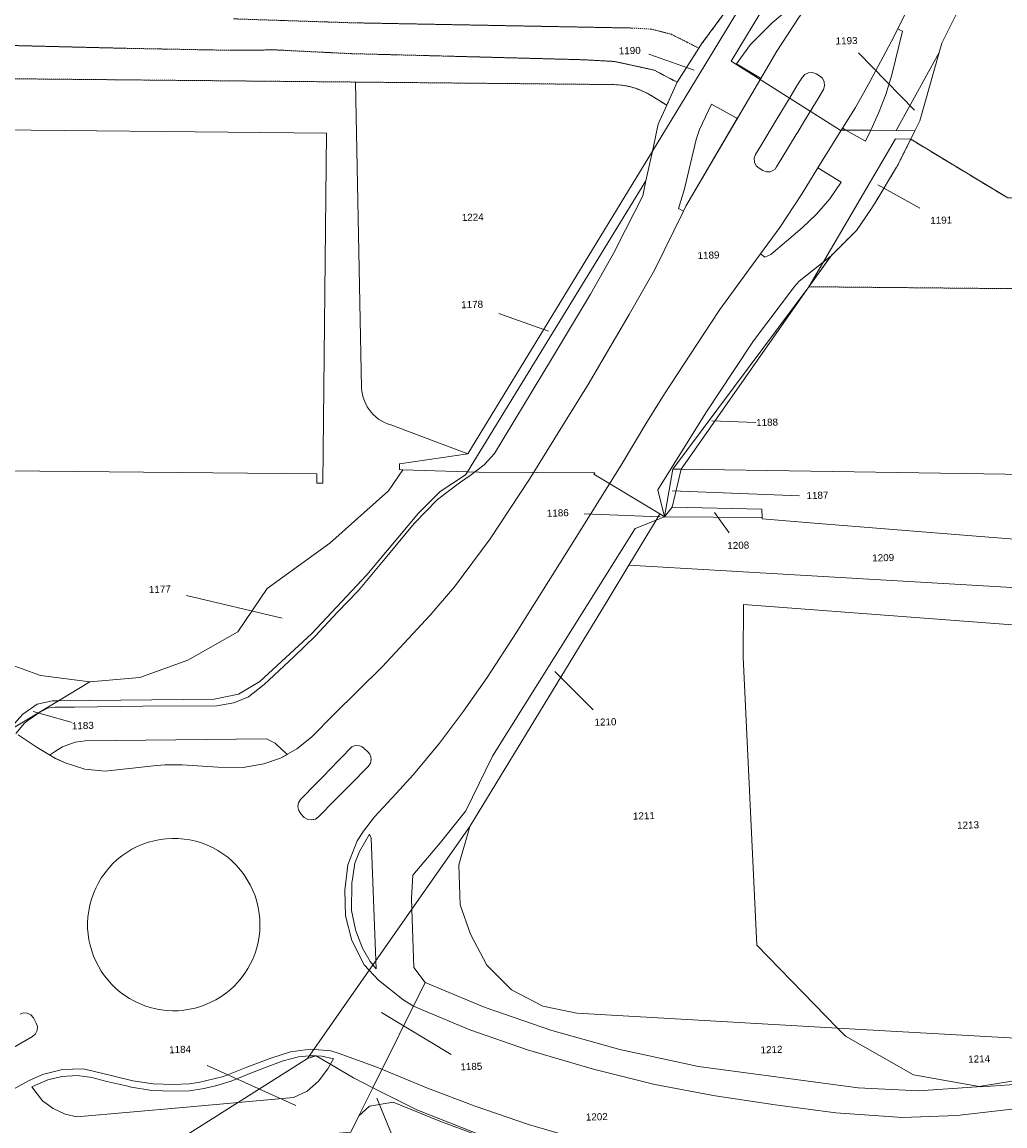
# Model space of a CAD drawing. Header units: millimetres. Extents: x -191 to 81095, y -508122 to 28741.
# Tile 66 of 251: x 4800 to 4897, y 9984 to 10093. Entities that reach past the tile are written whole.
import ezdxf

# ---------------------------------------------------------------- set-up
doc = ezdxf.new("R2010")
doc.units = ezdxf.units.MM
for name, pattern in [('VE22-087 DB - VST Hervest-Dorsten ALK VA2736$0$1', [0]), ('VE22-087 DB - VST Hervest-Dorsten ALK VA2736$0$2', [0.16, 0.06, -0.1]), ('VE22-087 DB - VST Hervest-Dorsten ALK VA2736$0$3', [0.26, 0.11, -0.15])]:
    doc.linetypes.add(name, pattern=pattern)
for name, color, linetype, lineweight in [('VE22-087 DB - VST Hervest-Dorsten ALK VA2736$0$AX_Flurstueck', 9, 'VE22-087 DB - VST Hervest-Dorsten ALK VA2736$0$1', 18), ('VE22-087 DB - VST Hervest-Dorsten ALK VA2736$0$AX_Gebaeude', 7, 'VE22-087 DB - VST Hervest-Dorsten ALK VA2736$0$1', 18), ('VE22-087 DB - VST Hervest-Dorsten ALK VA2736$0$AX_Platz', 7, 'VE22-087 DB - VST Hervest-Dorsten ALK VA2736$0$1', 18), ('VE22-087 DB - VST Hervest-Dorsten ALK VA2736$0$AX_SonstigesBauwerkOderSonstigeEinrichtung', 7, 'VE22-087 DB - VST Hervest-Dorsten ALK VA2736$0$1', 18), ('VE22-087 DB - VST Hervest-Dorsten ALK VA2736$0$AX_SportFreizeitUndErholungsflaeche', 7, 'VE22-087 DB - VST Hervest-Dorsten ALK VA2736$0$1', 18), ('VE22-087 DB - VST Hervest-Dorsten ALK VA2736$0$AX_Strassenverkehr', 7, 'VE22-087 DB - VST Hervest-Dorsten ALK VA2736$0$1', 18), ('VE22-087 DB - VST Hervest-Dorsten ALK VA2736$0$AX_Strassenverkehrsanlage', 7, 'VE22-087 DB - VST Hervest-Dorsten ALK VA2736$0$1', 18), ('VE22-087 DB - VST Hervest-Dorsten ALK VA2736$0$AX_Weg', 7, 'VE22-087 DB - VST Hervest-Dorsten ALK VA2736$0$1', 18), ('VE22-087 DB - VST Hervest-Dorsten ALK VA2736$0$AX_Wohnbauflaeche', 7, 'VE22-087 DB - VST Hervest-Dorsten ALK VA2736$0$1', 18), ('VE22-087 DB - VST Hervest-Dorsten ALK VA2736$0$Flurgrenzen', 9, 'VE22-087 DB - VST Hervest-Dorsten ALK VA2736$0$1', 18)]:
    doc.layers.add(name, color=color, linetype=linetype, lineweight=lineweight)
doc.layers.add('XREF ALK Kataster', color=251, linetype='Continuous')
doc.styles.add('VE22-087 DB - VST Hervest-Dorsten ALK VA2736$0$0', font='arial.ttf')

# ---------------------------------------------------------------- blocks, each defined once
blk = doc.blocks.new('VE22-087 DB - VST Hervest-Dorsten ALK VA2736')
at = {"layer": 'VE22-087 DB - VST Hervest-Dorsten ALK VA2736$0$AX_Flurstueck', "linetype": 'VE22-087 DB - VST Hervest-Dorsten ALK VA2736$0$1', "lineweight": 13, "ltscale": 0.5}
for points in [[(4873.49, 10095.31, 0), (4869.86, 10089.38, 0), (4880.68, 10082.53, 0), (4881.26, 10082.52, 0), (4883.71, 10082.51, 0), (4886.24, 10082.5, 0), (4890.51, 10090.22, 0), (4890.78, 10091.16, 0), (4894.33, 10098.34, 0)], [(4615.39, 10093.73, 0), (4655.32, 10090.83, 0), (4684.36, 10088.73, 0), (4687.28, 10088.7, 0), (4738.71, 10088.21, 0), (4757.59, 10088.02, 0), (4832.6, 10087.3, 0), (4858.11, 10087.05, 0), (4858.57, 10087.03, 0), (4859.03, 10086.99, 0), (4859.48, 10086.91, 0), (4859.93, 10086.81, 0), (4860.37, 10086.68, 0), (4860.8, 10086.52, 0), (4861.23, 10086.34, 0), (4861.64, 10086.13, 0), (4862.03, 10085.9, 0), (4863.48, 10084.99, 0), (4864.51, 10087.28, 0), (4866.67, 10090.66, 0), (4866.94, 10091.08, 0), (4869.22, 10094.16, 0)], [(4866.19, 10088.49, 0), (4861.7, 10090.06, 0)], [(4888.05, 10084.5, 0), (4882.5, 10090.19, 0)], [(4785.32, 10034.22, 0), (4801.34, 10028.41, 0), (4806.26, 10027.78, 0), (4811.2, 10028.2, 0), (4815.97, 10029.93, 0), (4820.94, 10032.76, 0), (4823.85, 10037.04, 0), (4830.04, 10041.55, 0), (4835.87, 10046.72, 0), (4837.3, 10048.83, 0), (4836.97, 10048.84, 0), (4836.96, 10049.42, 0), (4843.73, 10050.4, 0), (4836.09, 10053.29, 0), (4835.77, 10053.39, 0), (4835.47, 10053.53, 0), (4835.17, 10053.68, 0), (4834.89, 10053.86, 0), (4834.63, 10054.07, 0), (4834.38, 10054.29, 0), (4834.16, 10054.53, 0), (4833.95, 10054.8, 0), (4833.77, 10055.07, 0), (4833.61, 10055.37, 0), (4833.48, 10055.67, 0), (4833.37, 10055.99, 0), (4833.29, 10056.31, 0), (4833.24, 10056.64, 0), (4833.21, 10056.97, 0), (4832.6, 10087.3, 0), (4757.59, 10088.02, 0)], [(4884.43, 10077.11, 0), (4888.59, 10074.78, 0)], [(4851.74, 10062.59, 0), (4846.81, 10064.32, 0)], [(4867.96, 10053.67, 0), (4872.31, 10053.5, 0)], [(4813.77, 9981.5, 0), (4827.85, 9990.42, 0), (4838.2, 10005.21, 0), (4838.16, 10006.32, 0), (4838.28, 10008.6, 0), (4841.02, 10011.84, 0), (4843.56, 10014.99, 0), (4846.19, 10020.39, 0), (4860.36, 10042.99, 0), (4862.43, 10043.82, 0), (4862.8, 10044.44, 0), (4856.26, 10048.4, 0), (4856.36, 10048.52, 0), (4844.84, 10048.6, 0), (4843.71, 10048.63, 0), (4843.53, 10048.33, 0), (4841, 10046.68, 0), (4838.85, 10044.53, 0), (4833.71, 10038.4, 0), (4828.24, 10032.56, 0), (4823.12, 10027.82, 0), (4821, 10026.57, 0), (4818.58, 10026.07, 0), (4803.14, 10025.9, 0), (4802.8, 10025.7, 0), (4798.02, 10022.83, 0)], [(4864.03, 10046.75, 0), (4876.64, 10046.24, 0)], [(4868.21, 10044.57, 0), (4869.67, 10042.56, 0)], [(4862.83, 10044.15, 0), (4855.28, 10044.44, 0)], [(4899.44, 9987.94, 0), (4894.65, 9987.59, 0), (4894.47, 9987.62, 0), (4894.25, 9987.58, 0), (4888.46, 9987.21, 0), (4882.47, 9987.49, 0), (4866.64, 9989.6, 0), (4858.82, 9991.29, 0), (4852.08, 9993.19, 0), (4845.45, 9995.46, 0), (4839.52, 9997.95, 0), (4834.33, 9987.51, 0), (4838.69, 9985.31, 0), (4845.22, 9982.73, 0)], [(4825.32, 10034.09, 0), (4815.85, 10036.34, 0)], [(4852.38, 10028.81, 0), (4856.18, 10025.01, 0)], [(4800.63, 10024.85, 0), (4805.55, 10023.44, 0)], [(4835.18, 9994.97, 0), (4842.1, 9990.8, 0)], [(4826.68, 9985.75, 0), (4817.89, 9989.7, 0)], [(4834.73, 9986.46, 0), (4836.64, 9981.82, 0)], [(4762.55, 9855.24, 0), (4818.02, 9864.26, 0), (4823.07, 9831.16, 0), (4866.69, 9837.84, 0), (4855.74, 9909.3, 0), (4859.64, 9909.92, 0), (4854.16, 9944.57, 0), (4853.05, 9951.7, 0), (4853.63, 9951.79, 0), (4851.98, 9962.31, 0), (4848.98, 9981.4, 0), (4844.72, 9982.81, 0), (4840.96, 9984.18, 0), (4836.33, 9986.07, 0), (4833.98, 9985.67, 0), (4832.93, 9984.7, 0), (4832.14, 9983.09, 0), (4820.06, 9982.06, 0), (4813.77, 9981.5, 0), (4813.35, 9981.23, 0), (4812.73, 9978.59, 0), (4805.74, 9974.37, 0), (4801.92, 9976.23, 0), (4774.5, 9958.79, 0)]]:
    blk.add_polyline3d(points, dxfattribs=at)
for points in [[(4894.33, 10098.34, 0), (4890.78, 10091.16, 0), (4890.51, 10090.22, 0), (4888.6, 10083.45, 0), (4888.1, 10082.47, 0), (4887.68, 10081.62, 0), (4897.3, 10075.8, 0), (4935.69, 10075.43, 0), (4935.97, 10104.34, 0), (4941.64, 10107.84, 0), (4948.55, 10107.77, 0), (4941.79, 10109.81, 0), (4936.98, 10111.43, 0), (4932.75, 10108.82, 0), (4903.95, 10109.09, 0), (4901.43, 10110.56, 0)], [(4874.62, 10099.19, 0), (4870.33, 10095.31, 0), (4871.07, 10095.23, 0), (4862.05, 10080.45, 0), (4861.4, 10077.49, 0), (4843.71, 10048.63, 0), (4844.84, 10048.6, 0), (4856.36, 10048.52, 0), (4856.26, 10048.4, 0), (4862.8, 10044.44, 0), (4863.26, 10044.15, 0), (4864.08, 10048.9, 0), (4877.57, 10066.99, 0), (4886.18, 10081.65, 0), (4887.68, 10081.62, 0), (4888.1, 10082.47, 0), (4886.24, 10082.5, 0), (4883.71, 10082.51, 0), (4881.26, 10082.52, 0), (4880.68, 10082.53, 0), (4869.86, 10089.38, 0), (4873.49, 10095.31, 0)], [(4870.33, 10095.31, 0), (4869.22, 10094.16, 0), (4866.94, 10091.08, 0), (4866.67, 10090.66, 0), (4864.51, 10087.28, 0), (4863.48, 10084.99, 0), (4862.64, 10083.13, 0), (4862.05, 10080.45, 0), (4871.07, 10095.23, 0)], [(4890.51, 10090.22, 0), (4886.24, 10082.5, 0), (4888.1, 10082.47, 0), (4888.6, 10083.45, 0)], [(4832.6, 10087.3, 0), (4833.21, 10056.97, 0), (4833.24, 10056.64, 0), (4833.29, 10056.31, 0), (4833.37, 10055.99, 0), (4833.48, 10055.67, 0), (4833.61, 10055.37, 0), (4833.77, 10055.07, 0), (4833.95, 10054.8, 0), (4834.16, 10054.53, 0), (4834.38, 10054.29, 0), (4834.63, 10054.07, 0), (4834.89, 10053.86, 0), (4835.17, 10053.68, 0), (4835.47, 10053.53, 0), (4835.77, 10053.39, 0), (4836.09, 10053.29, 0), (4843.73, 10050.4, 0), (4862.05, 10080.45, 0), (4862.64, 10083.13, 0), (4863.48, 10084.99, 0), (4862.03, 10085.9, 0), (4861.64, 10086.13, 0), (4861.23, 10086.34, 0), (4860.8, 10086.52, 0), (4860.37, 10086.68, 0), (4859.93, 10086.81, 0), (4859.48, 10086.91, 0), (4859.03, 10086.99, 0), (4858.57, 10087.03, 0), (4858.11, 10087.05, 0)], [(4886.18, 10081.65, 0), (4877.57, 10066.99, 0), (4879.78, 10070.07, 0), (4882.31, 10072.58, 0), (4883.73, 10074.64, 0), (4884.24, 10075.48, 0), (4886.28, 10078.85, 0), (4886.31, 10078.9, 0), (4887.68, 10081.62, 0)], [(4887.68, 10081.62, 0), (4886.31, 10078.9, 0), (4886.28, 10078.85, 0), (4884.24, 10075.48, 0), (4883.73, 10074.64, 0), (4882.31, 10072.58, 0), (4879.78, 10070.07, 0), (4877.57, 10066.99, 0), (4954.42, 10066.26, 0), (4954.47, 10069.01, 0), (4959.14, 10068.97, 0), (4974.39, 10056.89, 0), (4980.05, 10053.62, 0), (4985.67, 10052.47, 0), (5015.04, 10052.16, 0), (5016.88, 10058.14, 0), (5009.56, 10058.22, 0), (5006.17, 10058.26, 0), (4986.31, 10058.47, 0), (4982.21, 10059.3, 0), (4977.77, 10061.87, 0), (4960.95, 10075.19, 0), (4935.69, 10075.43, 0), (4897.3, 10075.8, 0)], [(4862.05, 10080.45, 0), (4843.73, 10050.4, 0), (4836.96, 10049.42, 0), (4836.97, 10048.84, 0), (4837.3, 10048.83, 0), (4843.71, 10048.63, 0), (4861.4, 10077.49, 0)], [(4877.57, 10066.99, 0), (4864.08, 10048.9, 0), (4864.91, 10048.88, 0)], [(4877.57, 10066.99, 0), (4864.91, 10048.88, 0), (4942.09, 10047.71, 0), (4954.15, 10047.53, 0), (4954.42, 10066.26, 0)], [(4864.08, 10048.9, 0), (4863.26, 10044.15, 0), (4864, 10045.13, 0), (4864.91, 10048.88, 0)], [(4837.3, 10048.83, 0), (4835.87, 10046.72, 0), (4830.04, 10041.55, 0), (4823.85, 10037.04, 0), (4820.94, 10032.76, 0), (4815.97, 10029.93, 0), (4811.2, 10028.2, 0), (4806.26, 10027.78, 0), (4803.14, 10025.9, 0), (4818.58, 10026.07, 0), (4821, 10026.57, 0), (4823.12, 10027.82, 0), (4828.24, 10032.56, 0), (4833.71, 10038.4, 0), (4838.85, 10044.53, 0), (4841, 10046.68, 0), (4843.53, 10048.33, 0), (4843.71, 10048.63, 0)], [(4864.91, 10048.88, 0), (4864, 10045.13, 0), (4872.9, 10044.9, 0), (4872.94, 10044.09, 0), (4872.94, 10043.95, 0), (4877.72, 10043.57, 0), (4894.17, 10042.25, 0), (4905.19, 10041.38, 0), (4927.95, 10039.57, 0), (4939.41, 10030.5, 0), (4941.83, 10030.47, 0), (4941.97, 10038.95, 0), (4942, 10041.28, 0), (4942.02, 10043.08, 0), (4942.09, 10047.71, 0)], [(4864, 10045.13, 0), (4863.26, 10044.15, 0), (4872.94, 10044.09, 0), (4872.9, 10044.9, 0)], [(4862.43, 10043.82, 0), (4860.36, 10042.99, 0), (4846.19, 10020.39, 0), (4843.56, 10014.99, 0), (4841.02, 10011.84, 0), (4838.28, 10008.6, 0), (4838.16, 10006.32, 0), (4838.2, 10005.21, 0), (4843.95, 10013.44, 0), (4857.76, 10036.13, 0), (4859.72, 10039.35, 0)], [(4863.26, 10044.15, 0), (4862.43, 10043.82, 0), (4859.72, 10039.35, 0), (4904.53, 10036.75, 0), (4905.19, 10041.38, 0), (4894.17, 10042.25, 0), (4877.72, 10043.57, 0), (4872.94, 10043.95, 0), (4872.94, 10044.09, 0)], [(4862.8, 10044.44, 0), (4862.43, 10043.82, 0), (4863.26, 10044.15, 0)], [(4859.72, 10039.35, 0), (4857.76, 10036.13, 0), (4843.95, 10013.44, 0), (4842.85, 10009.62, 0), (4842.99, 10005.65, 0), (4844, 10002.74, 0), (4845.63, 9999.66, 0), (4848.09, 9997.23, 0), (4851.18, 9995.59, 0), (4854.57, 9994.91, 0), (4880.43, 9993.42, 0), (4872.41, 10001.64, 0), (4871.05, 10030.22, 0), (4871.09, 10035.46, 0), (4898.22, 10033.39, 0), (4906.12, 10033.17, 0), (4904.3, 10035.08, 0), (4904.53, 10036.75, 0)], [(4738.33, 10038.97, 0), (4738.24, 10038.93, 0), (4738.2, 10034.44, 0), (4744.32, 10034.06, 0), (4744.3, 10033.89, 0), (4755.51, 10032.94, 0), (4762.54, 10032.13, 0), (4770.51, 10030.95, 0), (4783.39, 10028.31, 0), (4792.17, 10026.02, 0), (4796.96, 10024.2, 0), (4798.47, 10023.33, 0), (4799.59, 10024.56, 0), (4801.02, 10025.57, 0), (4802.55, 10025.9, 0), (4803.14, 10025.9, 0), (4806.26, 10027.78, 0), (4801.34, 10028.41, 0), (4785.32, 10034.22, 0), (4768.83, 10037.66, 0), (4757.11, 10038.16, 0)], [(4871.09, 10035.46, 0), (4871.05, 10030.22, 0), (4872.41, 10001.64, 0), (4880.43, 9993.42, 0), (4898.67, 9992.4, 0), (4904.76, 9990.39, 0), (4912.61, 9990.85, 0), (4912.5, 9993.08, 0), (4912.45, 9994.94, 0), (4911.91, 10008.84, 0), (4911.66, 10014.71, 0), (4911.62, 10015.54, 0), (4911.58, 10018.75, 0), (4910.67, 10018.83, 0), (4910.71, 10019.37, 0), (4911.57, 10029.5, 0), (4912.14, 10032.75, 0), (4906.54, 10032.72, 0), (4906.12, 10033.17, 0), (4898.22, 10033.39, 0)], [(4802.55, 10025.9, 0), (4801.02, 10025.57, 0), (4799.59, 10024.56, 0), (4798.47, 10023.33, 0), (4798.02, 10022.83, 0), (4802.8, 10025.7, 0), (4803.14, 10025.9, 0)], [(4843.95, 10013.44, 0), (4838.2, 10005.21, 0), (4838.4, 9999.42, 0), (4839.52, 9997.95, 0), (4845.45, 9995.46, 0), (4852.08, 9993.19, 0), (4858.82, 9991.29, 0), (4866.64, 9989.6, 0), (4882.47, 9987.49, 0), (4888.46, 9987.21, 0), (4894.25, 9987.58, 0), (4894.47, 9987.62, 0), (4887.97, 9988.79, 0), (4881.21, 9992.63, 0), (4880.43, 9993.42, 0), (4854.57, 9994.91, 0), (4851.18, 9995.59, 0), (4848.09, 9997.23, 0), (4845.63, 9999.66, 0), (4844, 10002.74, 0), (4842.99, 10005.65, 0), (4842.85, 10009.62, 0)], [(4838.2, 10005.21, 0), (4827.85, 9990.42, 0), (4828.69, 9990.67, 0), (4832.4, 9988.49, 0), (4834.33, 9987.51, 0), (4839.52, 9997.95, 0), (4838.4, 9999.42, 0)], [(4880.43, 9993.42, 0), (4881.21, 9992.63, 0), (4887.97, 9988.79, 0), (4894.47, 9987.62, 0), (4904.59, 9989.27, 0), (4912.61, 9990.85, 0), (4904.76, 9990.39, 0), (4898.67, 9992.4, 0)], [(4912.61, 9990.85, 0), (4904.59, 9989.27, 0), (4894.47, 9987.62, 0), (4894.65, 9987.59, 0), (4899.44, 9987.94, 0), (4912.66, 9990.53, 0)], [(4834.33, 9987.51, 0), (4832.4, 9988.49, 0), (4828.69, 9990.67, 0), (4827.85, 9990.42, 0), (4813.77, 9981.5, 0), (4820.06, 9982.06, 0), (4832.14, 9983.09, 0), (4832.93, 9984.7, 0)], [(4834.33, 9987.51, 0), (4832.93, 9984.7, 0), (4833.98, 9985.67, 0), (4836.33, 9986.07, 0), (4840.96, 9984.18, 0), (4844.72, 9982.81, 0), (4848.98, 9981.4, 0), (4848.96, 9981.54, 0), (4845.22, 9982.73, 0), (4838.69, 9985.31, 0)]]:
    blk.add_polyline3d(points, close=True, dxfattribs=at)
at = {"layer": 'VE22-087 DB - VST Hervest-Dorsten ALK VA2736$0$AX_Gebaeude', "color": 7, "linetype": 'VE22-087 DB - VST Hervest-Dorsten ALK VA2736$0$1', "lineweight": 13, "ltscale": 0.5}
blk.add_polyline3d([(4790.64, 10082.61, 0), (4790.32, 10047.86, 0), (4790.92, 10047.85, 0), (4790.94, 10048.78, 0), (4828.76, 10048.41, 0), (4828.76, 10047.48, 0), (4829.36, 10047.48, 0), (4829.71, 10082.23, 0)], close=True, dxfattribs=at)
at = {"layer": 'VE22-087 DB - VST Hervest-Dorsten ALK VA2736$0$AX_SonstigesBauwerkOderSonstigeEinrichtung', "color": 7, "linetype": 'VE22-087 DB - VST Hervest-Dorsten ALK VA2736$0$3', "lineweight": 13, "ltscale": 0.5}
blk.add_polyline3d([(4877.57, 10066.99, 0), (4954.42, 10066.26, 0), (4954.15, 10047.53, 0)], dxfattribs=at)
at = {"layer": 'VE22-087 DB - VST Hervest-Dorsten ALK VA2736$0$AX_Strassenverkehr', "color": 253, "linetype": 'VE22-087 DB - VST Hervest-Dorsten ALK VA2736$0$1', "lineweight": 13, "ltscale": 0.5, "true_color": 0x999999}
for points in [[(4878.4, 10097.26, 0), (4878.85, 10096.91, 0), (4878, 10095.76, 0), (4876.58, 10093.71, 0), (4874.39, 10090.35, 0), (4872.81, 10087.65, 0), (4872.77, 10087.67, 0), (4870.39, 10089.11, 0), (4871.79, 10091.03, 0), (4873.93, 10093.16, 0), (4876.22, 10095.1, 0)], [(4870.39, 10089.11, 0), (4872.77, 10087.67, 0), (4872.81, 10087.65, 0), (4874.39, 10090.35, 0), (4876.58, 10093.71, 0), (4878, 10095.76, 0), (4878.85, 10096.91, 0), (4878.4, 10097.26, 0), (4876.22, 10095.1, 0), (4873.93, 10093.16, 0), (4871.79, 10091.03, 0)], [(4867.93, 10085.12, 0), (4870.35, 10083.75, 0), (4870.47, 10083.68, 0), (4865.36, 10074.97, 0), (4865.13, 10074.5, 0), (4864.65, 10074.74, 0), (4865.25, 10076.7, 0), (4866.41, 10081.61, 0), (4866.72, 10082.58, 0)], [(4867.93, 10085.12, 0), (4866.72, 10082.58, 0), (4866.41, 10081.61, 0), (4865.25, 10076.7, 0), (4864.65, 10074.74, 0), (4865.13, 10074.5, 0), (4865.36, 10074.97, 0), (4870.47, 10083.68, 0), (4870.35, 10083.75, 0)], [(4878.47, 10078.78, 0), (4876.9, 10076.23, 0), (4874.69, 10072.88, 0), (4872.77, 10070.25, 0), (4873.22, 10069.92, 0), (4873.82, 10070.2, 0), (4875.37, 10071.5, 0), (4876.9, 10072.83, 0), (4878.34, 10074.2, 0), (4879.65, 10075.71, 0), (4880.77, 10077.38, 0)], [(4878.47, 10078.78, 0), (4880.77, 10077.38, 0), (4879.65, 10075.71, 0), (4878.34, 10074.2, 0), (4876.9, 10072.83, 0), (4875.37, 10071.5, 0), (4873.82, 10070.2, 0), (4873.22, 10069.92, 0), (4872.77, 10070.25, 0), (4874.69, 10072.88, 0), (4876.9, 10076.23, 0)], [(4805.79, 10021.92, 0), (4804.79, 10021.81, 0), (4803.52, 10021.32, 0), (4802.84, 10020.89, 0), (4802.26, 10020.52, 0), (4802.85, 10020.16, 0), (4803.1, 10020.06, 0), (4803.81, 10019.76, 0), (4805.76, 10019.11, 0), (4807.77, 10018.92, 0), (4812.85, 10019.49, 0), (4813.72, 10019.56, 0), (4815.39, 10019.54, 0), (4818.93, 10019.31, 0), (4821.46, 10019.27, 0), (4823.51, 10019.65, 0), (4824.76, 10020.07, 0), (4825.17, 10020.2, 0), (4825.84, 10020.58, 0), (4825.33, 10021.05, 0), (4824.64, 10021.71, 0), (4823.76, 10022.14, 0)], [(4805.79, 10021.92, 0), (4823.76, 10022.14, 0), (4824.64, 10021.71, 0), (4825.33, 10021.05, 0), (4825.84, 10020.58, 0), (4825.17, 10020.2, 0), (4824.76, 10020.07, 0), (4823.51, 10019.65, 0), (4821.46, 10019.27, 0), (4818.93, 10019.31, 0), (4815.39, 10019.54, 0), (4813.72, 10019.56, 0), (4812.85, 10019.49, 0), (4807.77, 10018.92, 0), (4805.76, 10019.11, 0), (4803.81, 10019.76, 0), (4803.1, 10020.06, 0), (4802.85, 10020.16, 0), (4802.26, 10020.52, 0), (4802.84, 10020.89, 0), (4803.52, 10021.32, 0), (4804.79, 10021.81, 0)], [(4823.12, 10003.62, 0), (4823.11, 10004.22, 0), (4823.05, 10004.81, 0), (4822.95, 10005.39, 0), (4822.81, 10005.97, 0), (4822.64, 10006.54, 0), (4822.42, 10007.09, 0), (4822.16, 10007.63, 0), (4821.87, 10008.15, 0), (4821.54, 10008.64, 0), (4821.18, 10009.11, 0), (4820.79, 10009.56, 0), (4820.37, 10009.98, 0), (4819.92, 10010.37, 0), (4819.44, 10010.72, 0), (4818.94, 10011.04, 0), (4818.42, 10011.33, 0), (4817.88, 10011.58, 0), (4817.32, 10011.79, 0), (4816.75, 10011.96, 0), (4816.17, 10012.09, 0), (4815.59, 10012.18, 0), (4815, 10012.23, 0), (4814.4, 10012.24, 0), (4813.81, 10012.21, 0), (4813.22, 10012.13, 0), (4812.63, 10012.02, 0), (4812.06, 10011.86, 0), (4811.5, 10011.67, 0), (4810.95, 10011.44, 0), (4810.42, 10011.17, 0), (4809.91, 10010.86, 0), (4809.43, 10010.52, 0), (4808.96, 10010.14, 0), (4808.53, 10009.74, 0), (4808.12, 10009.3, 0), (4807.75, 10008.84, 0), (4807.41, 10008.36, 0), (4807.1, 10007.85, 0), (4806.83, 10007.32, 0), (4806.6, 10006.77, 0), (4806.4, 10006.21, 0), (4806.25, 10005.63, 0), (4806.13, 10005.05, 0), (4806.06, 10004.46, 0), (4806.03, 10003.87, 0), (4806.03, 10003.31, 0), (4806.08, 10002.75, 0), (4806.16, 10002.19, 0), (4806.27, 10001.64, 0), (4806.43, 10001.1, 0), (4806.62, 10000.57, 0), (4806.84, 10000.06, 0), (4807.09, 9999.56, 0), (4807.38, 9999.07, 0), (4807.7, 9998.61, 0), (4808.05, 9998.17, 0), (4808.42, 9997.75, 0), (4808.83, 9997.36, 0), (4809.26, 9997, 0), (4809.71, 9996.66, 0), (4810.18, 9996.36, 0), (4810.67, 9996.09, 0), (4811.18, 9995.85, 0), (4811.7, 9995.64, 0), (4812.23, 9995.47, 0), (4812.78, 9995.33, 0), (4813.33, 9995.23, 0), (4813.89, 9995.17, 0), (4814.45, 9995.14, 0), (4815.01, 9995.15, 0), (4815.57, 9995.2, 0), (4816.13, 9995.29, 0), (4816.68, 9995.41, 0), (4817.22, 9995.56, 0), (4817.74, 9995.75, 0), (4818.26, 9995.98, 0), (4818.76, 9996.24, 0), (4819.24, 9996.53, 0), (4819.7, 9996.85, 0), (4820.14, 9997.2, 0), (4820.55, 9997.58, 0), (4820.94, 9997.98, 0), (4821.3, 9998.41, 0), (4821.63, 9998.87, 0), (4821.93, 9999.34, 0), (4822.2, 9999.83, 0), (4822.44, 10000.34, 0), (4822.64, 10000.87, 0), (4822.81, 10001.4, 0), (4822.94, 10001.95, 0), (4823.04, 10002.5, 0), (4823.1, 10003.06, 0)], [(4806.03, 10003.87, 0), (4806.06, 10004.46, 0), (4806.13, 10005.05, 0), (4806.25, 10005.63, 0), (4806.4, 10006.21, 0), (4806.6, 10006.77, 0), (4806.83, 10007.32, 0), (4807.1, 10007.85, 0), (4807.41, 10008.36, 0), (4807.75, 10008.84, 0), (4808.12, 10009.3, 0), (4808.53, 10009.74, 0), (4808.96, 10010.14, 0), (4809.43, 10010.52, 0), (4809.91, 10010.86, 0), (4810.42, 10011.17, 0), (4810.95, 10011.44, 0), (4811.5, 10011.67, 0), (4812.06, 10011.86, 0), (4812.63, 10012.02, 0), (4813.22, 10012.13, 0), (4813.81, 10012.21, 0), (4814.4, 10012.24, 0), (4815, 10012.23, 0), (4815.59, 10012.18, 0), (4816.17, 10012.09, 0), (4816.75, 10011.96, 0), (4817.32, 10011.79, 0), (4817.88, 10011.58, 0), (4818.42, 10011.33, 0), (4818.94, 10011.04, 0), (4819.44, 10010.72, 0), (4819.92, 10010.37, 0), (4820.37, 10009.98, 0), (4820.79, 10009.56, 0), (4821.18, 10009.11, 0), (4821.54, 10008.64, 0), (4821.87, 10008.15, 0), (4822.16, 10007.63, 0), (4822.42, 10007.09, 0), (4822.64, 10006.54, 0), (4822.81, 10005.97, 0), (4822.95, 10005.39, 0), (4823.05, 10004.81, 0), (4823.11, 10004.22, 0), (4823.12, 10003.62, 0), (4823.1, 10003.06, 0), (4823.04, 10002.5, 0), (4822.94, 10001.95, 0), (4822.81, 10001.4, 0), (4822.64, 10000.87, 0), (4822.44, 10000.34, 0), (4822.2, 9999.83, 0), (4821.93, 9999.34, 0), (4821.63, 9998.87, 0), (4821.3, 9998.41, 0), (4820.94, 9997.98, 0), (4820.55, 9997.58, 0), (4820.14, 9997.2, 0), (4819.7, 9996.85, 0), (4819.24, 9996.53, 0), (4818.76, 9996.24, 0), (4818.26, 9995.98, 0), (4817.74, 9995.75, 0), (4817.22, 9995.56, 0), (4816.68, 9995.41, 0), (4816.13, 9995.29, 0), (4815.57, 9995.2, 0), (4815.01, 9995.15, 0), (4814.45, 9995.14, 0), (4813.89, 9995.17, 0), (4813.33, 9995.23, 0), (4812.78, 9995.33, 0), (4812.23, 9995.47, 0), (4811.7, 9995.64, 0), (4811.18, 9995.85, 0), (4810.67, 9996.09, 0), (4810.18, 9996.36, 0), (4809.71, 9996.66, 0), (4809.26, 9997, 0), (4808.83, 9997.36, 0), (4808.42, 9997.75, 0), (4808.05, 9998.17, 0), (4807.7, 9998.61, 0), (4807.38, 9999.07, 0), (4807.09, 9999.56, 0), (4806.84, 10000.06, 0), (4806.62, 10000.57, 0), (4806.43, 10001.1, 0), (4806.27, 10001.64, 0), (4806.16, 10002.19, 0), (4806.08, 10002.75, 0), (4806.03, 10003.31, 0)], [(4834.14, 10012.28, 0), (4833.99, 10012.68, 0), (4832.99, 10010.94, 0), (4832.55, 10009.78, 0), (4832.35, 10008.44, 0), (4832.25, 10007.8, 0), (4832.2, 10005.08, 0), (4832.59, 10003.2, 0), (4832.62, 10003.06, 0), (4833.28, 10001.35, 0), (4834.04, 10000.02, 0), (4834.64, 9999.31, 0), (4834.39, 10006.15, 0)], [(4833.99, 10012.68, 0), (4834.14, 10012.28, 0), (4834.39, 10006.15, 0), (4834.64, 9999.31, 0), (4834.04, 10000.02, 0), (4833.28, 10001.35, 0), (4832.62, 10003.06, 0), (4832.59, 10003.2, 0), (4832.2, 10005.08, 0), (4832.25, 10007.8, 0), (4832.35, 10008.44, 0), (4832.55, 10009.78, 0), (4832.99, 10010.94, 0)]]:
    blk.add_polyline3d(points, close=True, dxfattribs=at)
at = {"layer": 'VE22-087 DB - VST Hervest-Dorsten ALK VA2736$0$AX_Strassenverkehrsanlage', "color": 7, "linetype": 'VE22-087 DB - VST Hervest-Dorsten ALK VA2736$0$1', "lineweight": 13, "ltscale": 0.5, "true_color": 0xf7f7f0}
for points in [[(4872.18, 10079.34, 0), (4872.16, 10079.74, 0), (4872.29, 10080.11, 0), (4872.8, 10080.96, 0), (4874.25, 10083.36, 0), (4875.73, 10085.8, 0), (4876.4, 10086.92, 0), (4876.91, 10087.76, 0), (4877.18, 10088.06, 0), (4877.54, 10088.22, 0), (4877.93, 10088.24, 0), (4878.29, 10088.11, 0), (4878.62, 10087.93, 0), (4878.93, 10087.67, 0), (4879.11, 10087.32, 0), (4879.14, 10086.93, 0), (4879.02, 10086.55, 0), (4878.5, 10085.68, 0), (4877.34, 10083.77, 0), (4877.09, 10083.35, 0), (4876.47, 10082.32, 0), (4876.32, 10082.09, 0), (4874.9, 10079.74, 0), (4874.38, 10078.89, 0), (4874.22, 10078.67, 0), (4874.01, 10078.51, 0), (4873.75, 10078.4, 0), (4873.37, 10078.38, 0), (4873, 10078.51, 0), (4872.64, 10078.75, 0), (4872.35, 10079, 0)], [(4827.16, 10016.12, 0), (4828.81, 10017.79, 0), (4829.55, 10018.54, 0), (4830, 10019.01, 0), (4831.01, 10020.06, 0), (4831.33, 10020.4, 0), (4832, 10021.1, 0), (4832.04, 10021.14, 0), (4832.04, 10021.14, 0), (4832.24, 10021.32, 0), (4832.48, 10021.43, 0), (4832.74, 10021.47, 0), (4833.01, 10021.44, 0), (4833.26, 10021.33, 0), (4833.47, 10021.16, 0), (4833.84, 10020.82, 0), (4834.01, 10020.6, 0), (4834.11, 10020.35, 0), (4834.15, 10020.09, 0), (4834.08, 10019.71, 0), (4833.87, 10019.39, 0), (4833.86, 10019.38, 0), (4833.79, 10019.3, 0), (4833.14, 10018.65, 0), (4832.8, 10018.3, 0), (4831.98, 10017.47, 0), (4831.78, 10017.27, 0), (4830.6, 10016.08, 0), (4828.93, 10014.39, 0), (4828.62, 10014.17, 0), (4828.25, 10014.08, 0), (4827.86, 10014.12, 0), (4827.52, 10014.31, 0), (4827.17, 10014.69, 0), (4826.97, 10015.02, 0), (4826.89, 10015.41, 0), (4826.96, 10015.79, 0)]]:
    blk.add_polyline3d(points, close=True, dxfattribs=at)
blk.add_polyline3d([(4799.33, 9994.82, 0), (4799.68, 9994.93, 0), (4800.04, 9994.91, 0), (4800.4, 9994.74, 0), (4800.66, 9994.45, 0), (4800.93, 9993.92, 0), (4801.04, 9993.57, 0), (4801.01, 9993.19, 0), (4800.85, 9992.85, 0), (4800.57, 9992.59, 0), (4798.44, 9991.36, 0)], dxfattribs=at)
at = {"layer": 'VE22-087 DB - VST Hervest-Dorsten ALK VA2736$0$AX_Wohnbauflaeche', "color": 253, "linetype": 'VE22-087 DB - VST Hervest-Dorsten ALK VA2736$0$1', "lineweight": 13, "ltscale": 0.5, "true_color": 0x999999}
blk.add_polyline3d([(4894.33, 10098.34, 0), (4890.78, 10091.16, 0), (4890.51, 10090.22, 0), (4888.6, 10083.45, 0), (4888.1, 10082.47, 0), (4887.68, 10081.62, 0), (4897.3, 10075.8, 0), (4935.69, 10075.43, 0), (4935.97, 10104.34, 0)], dxfattribs=at)
at = {"layer": 'VE22-087 DB - VST Hervest-Dorsten ALK VA2736$0$AX_Flurstueck', "char_height": 0.7, "attachment_point": 2, "rotation": 1.5895, "style": 'VE22-087 DB - VST Hervest-Dorsten ALK VA2736$0$0', "bg_fill": 3, "box_fill_scale": 1, "bg_fill_color": 256, "bg_fill_transparency": 0}
for s, insert in [('1193', (4881.31, 10091.75)), ('1190', (4859.8, 10090.77)), ('1224', (4844.22, 10074.24)), ('1191', (4890.7, 10073.94)), ('1189', (4867.61, 10070.47)), ('1178', (4844.16, 10065.58)), ('1188', (4873.42, 10053.88)), ('1187', (4878.42, 10046.64)), ('1186', (4852.66, 10044.89)), ('1208', (4870.56, 10041.68)), ('1209', (4884.94, 10040.45)), ('1177', (4813.18, 10037.32)), ('1183', (4805.54, 10023.79)), ('1210', (4857.39, 10024.15)), ('1211', (4861.2, 10014.84)), ('1213', (4893.36, 10013.92)), ('1184', (4815.19, 9991.65)), ('1212', (4873.86, 9991.64)), ('1185', (4844.08, 9989.96)), ('1214', (4894.46, 9990.71)), ('1202', (4856.53, 9984.97))]:
    blk.add_mtext(s, dxfattribs=dict(at, insert=insert))
at = {"layer": 'VE22-087 DB - VST Hervest-Dorsten ALK VA2736$0$AX_Platz', "color": 254, "linetype": 'VE22-087 DB - VST Hervest-Dorsten ALK VA2736$0$1', "lineweight": 13, "ltscale": 0.5, "true_color": 0xd9ffd9}
blk.add_polyline3d([(4905.19, 10041.38, 0), (4894.17, 10042.25, 0), (4877.72, 10043.57, 0), (4872.94, 10043.95, 0), (4872.94, 10044.09, 0), (4863.26, 10044.15, 0), (4862.43, 10043.82, 0), (4860.36, 10042.99, 0), (4846.19, 10020.39, 0), (4843.56, 10014.99, 0), (4841.02, 10011.84, 0), (4838.28, 10008.6, 0), (4838.16, 10006.32, 0), (4838.2, 10005.21, 0), (4838.4, 9999.42, 0), (4839.52, 9997.95, 0), (4845.45, 9995.46, 0), (4852.08, 9993.19, 0), (4858.82, 9991.29, 0), (4866.64, 9989.6, 0), (4882.47, 9987.49, 0), (4888.46, 9987.21, 0), (4894.25, 9987.58, 0), (4894.47, 9987.62, 0), (4904.59, 9989.27, 0)], dxfattribs=at)
at = {"layer": 'VE22-087 DB - VST Hervest-Dorsten ALK VA2736$0$AX_SportFreizeitUndErholungsflaeche', "color": 253, "linetype": 'VE22-087 DB - VST Hervest-Dorsten ALK VA2736$0$1', "lineweight": 13, "ltscale": 0.5, "true_color": 0x999999}
blk.add_polyline3d([(4798.47, 10023.33, 0), (4799.59, 10024.56, 0), (4801.02, 10025.57, 0), (4802.55, 10025.9, 0), (4803.14, 10025.9, 0), (4818.58, 10026.07, 0), (4821, 10026.57, 0), (4823.12, 10027.82, 0), (4828.24, 10032.56, 0), (4833.71, 10038.4, 0), (4838.85, 10044.53, 0), (4841, 10046.68, 0), (4843.53, 10048.33, 0), (4843.71, 10048.63, 0), (4861.4, 10077.49, 0), (4862.05, 10080.45, 0), (4862.64, 10083.13, 0), (4863.48, 10084.99, 0), (4862.03, 10085.9, 0), (4861.64, 10086.13, 0), (4861.23, 10086.34, 0), (4860.8, 10086.52, 0), (4860.37, 10086.68, 0), (4859.93, 10086.81, 0), (4859.48, 10086.91, 0), (4859.03, 10086.99, 0), (4858.57, 10087.03, 0), (4858.11, 10087.05, 0), (4832.6, 10087.3, 0), (4757.59, 10088.02, 0)], dxfattribs=at)
blk.add_polyline3d([(4877.57, 10066.99, 0), (4879.78, 10070.07, 0), (4876.63, 10067.53, 0), (4876.15, 10067, 0), (4872.09, 10061.62, 0), (4870.14, 10058.66, 0), (4867.36, 10054.46, 0), (4862.59, 10046.84, 0), (4863.26, 10044.15, 0), (4872.94, 10044.09, 0), (4872.94, 10043.95, 0), (4877.72, 10043.57, 0), (4894.17, 10042.25, 0), (4905.19, 10041.38, 0), (4927.95, 10039.57, 0), (4929.57, 10041.55, 0), (4942, 10041.28, 0), (4942.02, 10043.08, 0), (4942.09, 10047.71, 0), (4954.15, 10047.53, 0), (4954.42, 10066.26, 0)], close=True, dxfattribs=at)
at = {"layer": 'VE22-087 DB - VST Hervest-Dorsten ALK VA2736$0$AX_Strassenverkehr', "color": 253, "linetype": 'VE22-087 DB - VST Hervest-Dorsten ALK VA2736$0$1', "lineweight": 13, "ltscale": 0.5, "true_color": 0x999999}
for points in [[(4869.22, 10094.16, 0), (4866.94, 10091.08, 0), (4866.67, 10090.66, 0), (4864.51, 10087.28, 0), (4863.48, 10084.99, 0), (4862.64, 10083.13, 0), (4862.05, 10080.45, 0), (4861.4, 10077.49, 0), (4861.11, 10076.01, 0), (4858.54, 10070.94, 0), (4858.36, 10070.57, 0), (4855.92, 10066.26, 0), (4852.06, 10059.81, 0), (4846.38, 10050.44, 0), (4845.37, 10049.31, 0), (4843.98, 10048.26, 0), (4842.93, 10047.53, 0), (4840.74, 10045.86, 0), (4838.41, 10043.48, 0), (4835.71, 10040.22, 0), (4832.9, 10036.83, 0), (4830.82, 10034.68, 0), (4828.6, 10032.3, 0), (4826.48, 10030.26, 0), (4823.54, 10027.51, 0), (4821.98, 10026.29, 0), (4820.52, 10025.71, 0), (4818.83, 10025.41, 0), (4811.51, 10025.38, 0), (4804.72, 10025.26, 0), (4802.77, 10025.26, 0), (4802.41, 10025.23, 0), (4802.04, 10025.16, 0), (4801.2, 10024.71, 0), (4800.09, 10023.95, 0), (4799.78, 10023.67, 0), (4798.9, 10022.66, 0)], [(4832.14, 9983.09, 0), (4832.93, 9984.7, 0), (4834.33, 9987.51, 0), (4839.52, 9997.95, 0), (4838.4, 9999.42, 0), (4838.2, 10005.21, 0), (4838.16, 10006.32, 0), (4838.28, 10008.6, 0), (4841.02, 10011.84, 0), (4843.56, 10014.99, 0), (4846.19, 10020.39, 0), (4860.36, 10042.99, 0), (4862.43, 10043.82, 0), (4863.26, 10044.15, 0), (4862.59, 10046.84, 0), (4867.36, 10054.46, 0), (4870.14, 10058.66, 0), (4872.09, 10061.62, 0), (4876.15, 10067, 0), (4876.63, 10067.53, 0), (4879.78, 10070.07, 0), (4882.31, 10072.58, 0), (4883.73, 10074.64, 0), (4884.24, 10075.48, 0), (4886.28, 10078.85, 0), (4886.31, 10078.9, 0), (4887.68, 10081.62, 0), (4888.1, 10082.47, 0), (4888.6, 10083.45, 0), (4890.51, 10090.22, 0), (4890.78, 10091.16, 0), (4894.33, 10098.34, 0)], [(4798.9, 10022.66, 0), (4799.78, 10023.67, 0), (4800.09, 10023.95, 0), (4801.2, 10024.71, 0), (4802.04, 10025.16, 0), (4802.41, 10025.23, 0), (4802.77, 10025.26, 0), (4804.72, 10025.26, 0), (4811.51, 10025.38, 0), (4818.83, 10025.41, 0), (4820.52, 10025.71, 0), (4821.98, 10026.29, 0), (4823.54, 10027.51, 0), (4826.48, 10030.26, 0), (4828.6, 10032.3, 0), (4830.82, 10034.68, 0), (4832.9, 10036.83, 0), (4835.71, 10040.22, 0), (4838.41, 10043.48, 0), (4840.74, 10045.86, 0), (4842.93, 10047.53, 0), (4843.98, 10048.26, 0), (4845.37, 10049.31, 0), (4846.38, 10050.44, 0), (4852.06, 10059.81, 0), (4855.92, 10066.26, 0), (4858.36, 10070.57, 0), (4858.54, 10070.94, 0), (4861.11, 10076.01, 0), (4861.4, 10077.49, 0), (4843.71, 10048.63, 0), (4843.53, 10048.33, 0), (4841, 10046.68, 0), (4838.85, 10044.53, 0), (4833.71, 10038.4, 0), (4828.24, 10032.56, 0), (4823.12, 10027.82, 0), (4821, 10026.57, 0), (4818.58, 10026.07, 0), (4803.14, 10025.9, 0), (4802.55, 10025.9, 0), (4801.02, 10025.57, 0), (4799.59, 10024.56, 0), (4798.47, 10023.33, 0)], [(4904.59, 9989.27, 0), (4894.47, 9987.62, 0), (4894.25, 9987.58, 0), (4888.46, 9987.21, 0), (4882.47, 9987.49, 0), (4866.64, 9989.6, 0), (4858.82, 9991.29, 0), (4852.08, 9993.19, 0), (4845.45, 9995.46, 0), (4839.52, 9997.95, 0), (4834.33, 9987.51, 0), (4832.93, 9984.7, 0), (4833.98, 9985.67, 0), (4836.33, 9986.07, 0), (4840.96, 9984.18, 0), (4844.72, 9982.81, 0)]]:
    blk.add_polyline3d(points, dxfattribs=at)
for points in [[(4883.2, 10081.42, 0), (4883.71, 10082.51, 0), (4884.5, 10084.2, 0), (4885.21, 10086.06, 0), (4885.8, 10088, 0), (4886.88, 10092.34, 0), (4886.84, 10092.36, 0), (4886.39, 10092.57, 0), (4885.73, 10091.28, 0), (4883.65, 10087.39, 0), (4882.2, 10084.77, 0), (4880.92, 10082.72, 0), (4881.26, 10082.52, 0)], [(4886.39, 10092.57, 0), (4886.84, 10092.36, 0), (4886.88, 10092.34, 0), (4885.8, 10088, 0), (4885.21, 10086.06, 0), (4884.5, 10084.2, 0), (4883.71, 10082.51, 0), (4883.2, 10081.42, 0), (4881.26, 10082.52, 0), (4880.92, 10082.72, 0), (4882.2, 10084.77, 0), (4883.65, 10087.39, 0), (4885.73, 10091.28, 0)], [(4828.93, 9988.17, 0), (4829.86, 9989.38, 0), (4830.42, 9990.38, 0), (4829.27, 9990.63, 0), (4828.69, 9990.67, 0), (4828, 9990.68, 0), (4826.93, 9990.57, 0), (4825.44, 9990.17, 0), (4823.56, 9989.49, 0), (4822.11, 9988.91, 0), (4820.25, 9988.17, 0), (4818.85, 9987.72, 0), (4817.59, 9987.44, 0), (4815.9, 9987.18, 0), (4813.47, 9987.19, 0), (4812.38, 9987.23, 0), (4810.39, 9987.56, 0), (4810, 9987.65, 0), (4807.94, 9988.11, 0), (4806.46, 9988.52, 0), (4804.98, 9988.73, 0), (4803.47, 9988.62, 0), (4802.08, 9988.3, 0), (4800.5, 9987.6, 0), (4801.56, 9986.2, 0), (4802.6, 9985.46, 0), (4803.79, 9984.87, 0), (4804.97, 9984.63, 0), (4815.46, 9985.55, 0), (4826.46, 9986.52, 0), (4827.82, 9987.15, 0)], [(4828, 9990.68, 0), (4828.69, 9990.67, 0), (4829.27, 9990.63, 0), (4830.42, 9990.38, 0), (4829.86, 9989.38, 0), (4828.93, 9988.17, 0), (4827.82, 9987.15, 0), (4826.46, 9986.52, 0), (4815.46, 9985.55, 0), (4804.97, 9984.63, 0), (4803.79, 9984.87, 0), (4802.6, 9985.46, 0), (4801.56, 9986.2, 0), (4800.5, 9987.6, 0), (4802.08, 9988.3, 0), (4803.47, 9988.62, 0), (4804.98, 9988.73, 0), (4806.46, 9988.52, 0), (4807.94, 9988.11, 0), (4810, 9987.65, 0), (4810.39, 9987.56, 0), (4812.38, 9987.23, 0), (4813.47, 9987.19, 0), (4815.9, 9987.18, 0), (4817.59, 9987.44, 0), (4818.85, 9987.72, 0), (4820.25, 9988.17, 0), (4822.11, 9988.91, 0), (4823.56, 9989.49, 0), (4825.44, 9990.17, 0), (4826.93, 9990.57, 0)]]:
    blk.add_polyline3d(points, close=True, dxfattribs=at)
at = {"layer": 'VE22-087 DB - VST Hervest-Dorsten ALK VA2736$0$AX_Strassenverkehrsanlage', "color": 7, "linetype": 'VE22-087 DB - VST Hervest-Dorsten ALK VA2736$0$1', "lineweight": 13, "ltscale": 0.5, "true_color": 0xf7f7f0}
for points in [[(4799.12, 10022.51, 0), (4801.03, 10021.26, 0), (4802.85, 10020.16, 0), (4803.81, 10019.76, 0), (4805.76, 10019.11, 0), (4807.77, 10018.92, 0), (4812.85, 10019.49, 0), (4813.72, 10019.56, 0), (4815.39, 10019.54, 0), (4818.93, 10019.31, 0), (4821.46, 10019.27, 0), (4823.51, 10019.65, 0), (4825.17, 10020.2, 0), (4826.79, 10021.12, 0), (4828.25, 10022.29, 0), (4830.45, 10024.55, 0), (4835.26, 10029.27, 0), (4840.01, 10034.39, 0), (4842.41, 10037.22, 0), (4845.97, 10041.97, 0), (4849.87, 10047.89, 0), (4853.58, 10053.88, 0), (4855.68, 10057.29, 0), (4859.75, 10064.24, 0), (4862.26, 10068.64, 0), (4865.13, 10074.5, 0), (4865.36, 10074.97, 0), (4872.81, 10087.65, 0), (4874.39, 10090.35, 0), (4876.58, 10093.71, 0)], [(4898.29, 9985.44, 0), (4892.29, 9984.75, 0), (4886.86, 9984.54, 0), (4880.25, 9985.03, 0), (4874.24, 9985.8, 0), (4868.28, 9986.7, 0), (4862.29, 9987.81, 0), (4856.07, 9989.38, 0), (4849.65, 9991.26, 0), (4843.94, 9993.24, 0), (4839.2, 9995.24, 0), (4838.29, 9995.63, 0), (4837.3, 9996.25, 0), (4834.87, 9998.19, 0), (4833.45, 9999.7, 0), (4832.24, 10002.11, 0), (4831.62, 10004.57, 0), (4831.53, 10007.12, 0), (4831.85, 10009.63, 0), (4832.78, 10012, 0), (4833.38, 10012.95, 0), (4834.49, 10014.4, 0), (4836.63, 10016.71, 0), (4838.37, 10018.6, 0), (4840.94, 10021.7, 0), (4843.33, 10024.88, 0), (4845.67, 10028.21, 0), (4848.54, 10032.63, 0), (4853.74, 10040.9, 0), (4859.05, 10049.46, 0), (4861.4, 10053.39, 0), (4863.24, 10056.35, 0), (4867.1, 10062.23, 0), (4868.75, 10064.74, 0), (4872.32, 10069.62, 0), (4872.77, 10070.25, 0), (4874.69, 10072.88, 0), (4876.9, 10076.23, 0), (4878.47, 10078.78, 0), (4878.9, 10079.47, 0), (4880.92, 10082.72, 0), (4882.2, 10084.77, 0), (4883.65, 10087.39, 0), (4885.73, 10091.28, 0), (4886.39, 10092.57, 0), (4890.24, 10100.39, 0)], [(4898.29, 9985.44, 0), (4892.29, 9984.75, 0), (4886.86, 9984.54, 0), (4880.25, 9985.03, 0), (4874.24, 9985.8, 0), (4868.28, 9986.7, 0), (4862.29, 9987.81, 0), (4856.07, 9989.38, 0), (4849.65, 9991.26, 0), (4843.94, 9993.24, 0), (4839.2, 9995.24, 0), (4838.29, 9995.63, 0), (4837.3, 9996.25, 0), (4834.87, 9998.19, 0), (4833.45, 9999.7, 0), (4832.24, 10002.11, 0), (4831.62, 10004.57, 0), (4831.53, 10007.12, 0), (4831.85, 10009.63, 0), (4832.78, 10012, 0), (4833.38, 10012.95, 0), (4834.49, 10014.4, 0), (4836.63, 10016.71, 0), (4838.37, 10018.6, 0), (4840.94, 10021.7, 0), (4843.33, 10024.88, 0), (4845.67, 10028.21, 0), (4848.54, 10032.63, 0), (4853.74, 10040.9, 0), (4859.05, 10049.46, 0), (4861.4, 10053.39, 0), (4863.24, 10056.35, 0), (4867.1, 10062.23, 0), (4868.75, 10064.74, 0), (4872.32, 10069.62, 0), (4872.77, 10070.25, 0), (4874.69, 10072.88, 0), (4876.9, 10076.23, 0), (4878.47, 10078.78, 0), (4878.9, 10079.47, 0), (4880.92, 10082.72, 0), (4882.2, 10084.77, 0), (4883.65, 10087.39, 0), (4885.73, 10091.28, 0), (4886.39, 10092.57, 0), (4890.24, 10100.39, 0)], [(4797.31, 9986.62, 0), (4800.16, 9988.19, 0), (4801.56, 9988.82, 0), (4803.55, 9989.31, 0), (4805.58, 9989.37, 0), (4806.59, 9989.15, 0), (4808.51, 9988.7, 0), (4810.51, 9988.2, 0), (4812.53, 9987.89, 0), (4814.53, 9987.84, 0), (4816.1, 9987.88, 0), (4817.02, 9988.02, 0), (4819.5, 9988.61, 0), (4821.83, 9989.53, 0), (4824.19, 9990.43, 0), (4826.15, 9991.07, 0), (4828.15, 9991.33, 0), (4830.14, 9991.17, 0), (4830.87, 9990.92, 0), (4834.72, 9989.56, 0), (4839.73, 9987.46, 0), (4844.46, 9985.68, 0), (4849.76, 9983.85, 0), (4853.95, 9982.62, 0)]]:
    blk.add_polyline3d(points, dxfattribs=at)
at = {"layer": 'VE22-087 DB - VST Hervest-Dorsten ALK VA2736$0$AX_Weg', "color": 7, "linetype": 'VE22-087 DB - VST Hervest-Dorsten ALK VA2736$0$2', "lineweight": 13, "ltscale": 0.5}
for points in [[(4820.51, 10093.57, 0), (4832.84, 10093.16, 0), (4832.85, 10093.17, 0), (4860.04, 10092.66, 0), (4861.95, 10092.55, 0), (4863.94, 10092.04, 0), (4866.67, 10090.66, 0), (4866.94, 10091.08, 0), (4869.22, 10094.16, 0)], [(4794.33, 10091.03, 0), (4809.7, 10090.65, 0), (4820.24, 10090.45, 0), (4824.65, 10090.49, 0), (4832.1, 10090.12, 0), (4841.75, 10089.87, 0), (4855.32, 10089.51, 0), (4858.31, 10089.34, 0), (4862.24, 10088.48, 0), (4864.51, 10087.28, 0), (4866.67, 10090.66, 0), (4863.94, 10092.04, 0), (4861.95, 10092.55, 0), (4860.04, 10092.66, 0), (4832.85, 10093.17, 0), (4832.84, 10093.16, 0), (4820.51, 10093.57, 0)], [(4757.59, 10088.02, 0), (4832.6, 10087.3, 0), (4858.11, 10087.05, 0), (4858.57, 10087.03, 0), (4859.03, 10086.99, 0), (4859.48, 10086.91, 0), (4859.93, 10086.81, 0), (4860.37, 10086.68, 0), (4860.8, 10086.52, 0), (4861.23, 10086.34, 0), (4861.64, 10086.13, 0), (4862.03, 10085.9, 0), (4863.48, 10084.99, 0), (4864.51, 10087.28, 0), (4862.24, 10088.48, 0), (4858.31, 10089.34, 0), (4855.32, 10089.51, 0), (4841.75, 10089.87, 0), (4832.1, 10090.12, 0), (4824.65, 10090.49, 0), (4820.24, 10090.45, 0), (4809.7, 10090.65, 0), (4794.33, 10091.03, 0)], [(4960.95, 10075.19, 0), (4935.69, 10075.43, 0), (4897.3, 10075.8, 0), (4887.68, 10081.62, 0), (4886.31, 10078.9, 0), (4886.28, 10078.85, 0), (4884.24, 10075.48, 0), (4883.73, 10074.64, 0), (4882.31, 10072.58, 0), (4879.78, 10070.07, 0), (4877.57, 10066.99, 0), (4954.42, 10066.26, 0)]]:
    blk.add_polyline3d(points, dxfattribs=at)
at = {"layer": 'VE22-087 DB - VST Hervest-Dorsten ALK VA2736$0$Flurgrenzen', "ltscale": 0.5}
for points in [[(4894.33, 10098.34, 0), (4890.78, 10091.16, 0), (4890.51, 10090.22, 0), (4888.6, 10083.45, 0), (4888.1, 10082.47, 0), (4887.68, 10081.62, 0), (4897.3, 10075.8, 0), (4960.95, 10075.19, 0), (4977.77, 10061.87, 0), (4982.21, 10059.3, 0), (4986.31, 10058.47, 0), (5006.17, 10058.26, 0), (5006.54, 10098.63, 0)], [(5006.54, 10098.63, 0), (5006.17, 10058.26, 0), (4986.31, 10058.47, 0), (4982.21, 10059.3, 0), (4977.77, 10061.87, 0), (4960.95, 10075.19, 0), (4897.3, 10075.8, 0), (4887.68, 10081.62, 0), (4888.1, 10082.47, 0), (4888.6, 10083.45, 0), (4890.51, 10090.22, 0), (4890.78, 10091.16, 0), (4894.33, 10098.34, 0)]]:
    blk.add_polyline3d(points, dxfattribs=at)

msp = doc.modelspace()

# ---------------------------------------------------------------- block references
at = {"layer": 'XREF ALK Kataster', "color": 251}
msp.add_blockref('VE22-087 DB - VST Hervest-Dorsten ALK VA2736', (0, 0), dxfattribs=at)

doc.saveas('drawing.dxf')
